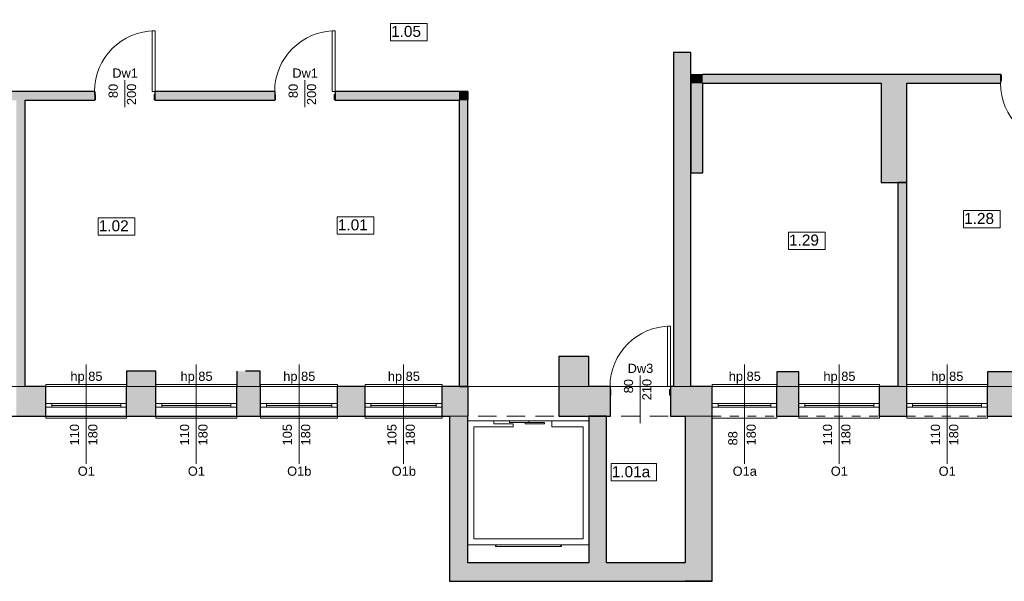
# Model space of a CAD drawing. Header units: centimetres. Extents: x -25572 to 23555, y -2435 to 15405.
# Tile 18 of 134: x 8440 to 9781, y -875 to -110. Entities that reach past the tile are written whole.
import ezdxf

# ---------------------------------------------------------------- set-up
doc = ezdxf.new("R2010")
doc.units = ezdxf.units.CM
doc.header["$MEASUREMENT"] = 0
doc.linetypes.add('Przerywana', pattern=[24, 12, -12])
doc.linetypes.add('Przerywana długa', pattern=[39, 25, -14])
for name, color, linetype, lineweight in [('Nowe_0_Nr_pióra__15', 214, 'Continuous', 15), ('Nowe_210-A Pomieszczenia_Nr_pióra__41', 7, 'Continuous', 15), ('Nowe_220-A Ściany_Nr_pióra__19', 255, 'Continuous', 0), ('Nowe_220-A Ściany_Nr_pióra__23', 7, 'Continuous', 15), ('Nowe_220-A Ściany_Nr_pióra__27', 7, 'Continuous', 25), ('Nowe_220-A Ściany_Nr_pióra__3', 7, 'Continuous', 13), ('Nowe_220-A Ściany_Nr_pióra__7', 7, 'Continuous', 13), ('Nowe_220-A Ściany_Nr_pióra__87', 7, 'Continuous', 13), ('Nowe_280-A Dachy Powłoki_Nr_pióra__27', 7, 'Continuous', 25), ('Nowe_280-A Dachy Powłoki_Nr_pióra__92', 7, 'Continuous', 13), ('Nowe_450-K Stropy_Nr_pióra__21', 7, 'Continuous', 25), ('Nowe_450-K Stropy_Nr_pióra__89', 7, 'Continuous', 13)]:
    doc.layers.add(name, color=color, linetype=linetype, lineweight=lineweight)
doc.layers.add('Nowe_220-A Ściany_Nr_pióra__45', color=7, linetype='Continuous', lineweight=15, true_color=0x40a5ff)
doc.styles.add('STYL_AUTOMATYCZNY_6', font='arial.ttf')

msp = doc.modelspace()

# ---------------------------------------------------------------- hatches: boundary and pattern name
at = {"layer": 'Nowe_220-A Ściany_Nr_pióra__19', "linetype": 'Continuous', "lineweight": 0}
for points in [[(9354.4, -610), (9354.4, -155), (9330.4, -155), (9330.4, -610)], [(9370.4, -185), (9354.4, -185), (9370.4, -197)], [(9370.4, -197), (9354.4, -185), (9354.4, -197)], [(9370.4, -197), (9776.4, -197), (9776.4, -185), (9370.4, -185)], [(9354.4, -197), (9354.4, -319), (9370.4, -319), (9370.4, -197)], [(9613.4, -197), (9613.4, -332), (9648.4, -332), (9648.4, -197)], [(8405.4, -208), (8405.4, -220), (8542, -220), (8542, -208)], [(8624, -208), (8624, -220), (8787.4, -220), (8787.4, -208)], [(9038.4, -208), (8869.4, -208), (8869.4, -220), (9038.4, -220)], [(9038.4, -220), (9050.4, -220), (9050.4, -208)], [(9038.4, -208), (9038.4, -220), (9050.4, -208)], [(8447.4, -610), (8447.4, -220), (8435.4, -220), (8435.4, -610)], [(9038.4, -220), (9038.4, -610), (9050.4, -610), (9050.4, -220)], [(9648.4, -650), (9648.4, -332), (9636.4, -332), (9636.4, -650)], [(9174.4, -568.9), (9174.4, -650), (9215.4, -650), (9215.4, -568.9)], [(8625.4, -589), (8585.4, -589), (8585.4, -610), (8625.4, -610)], [(8767.4, -589), (8735.4, -589), (8735.4, -610), (8767.4, -610)], [(9471.4, -590), (9471.4, -650), (9501.4, -650), (9501.4, -590)], [(9758.4, -590), (9758.4, -650), (9798.4, -650), (9798.4, -590)], [(8435.4, -650), (8475.4, -650), (8475.4, -610), (8435.4, -610)], [(8585.4, -650), (8625.4, -650), (8625.4, -610), (8585.4, -610)], [(8735.4, -650), (8767.9, -650), (8767.9, -610), (8735.4, -610)], [(8872.9, -650), (8910.4, -650), (8910.4, -610), (8872.9, -610)], [(9015.4, -650), (9025.4, -650), (9025.4, -610), (9015.4, -610)], [(9025.4, -650), (9050.4, -650), (9050.4, -610)], [(9025.4, -650), (9050.4, -610), (9025.4, -610)], [(9215.4, -650), (9244.3, -650), (9244.3, -610), (9215.4, -610)], [(9326.3, -610), (9326.3, -650), (9383.4, -650), (9383.4, -610)], [(9636.4, -610), (9611.4, -610), (9611.4, -650), (9636.4, -650)], [(9050.4, -850), (9050.4, -650), (9025.4, -650), (9025.4, -850)], [(9215.4, -650), (9215.4, -850), (9239.4, -850), (9239.4, -650)], [(9383.4, -850), (9383.4, -650), (9346.4, -650), (9346.4, -850)], [(9050.4, -850), (9025.4, -875), (9050.4, -875)], [(9025.4, -850), (9025.4, -875), (9050.4, -850)], [(9346.4, -850), (9050.4, -850), (9050.4, -875), (9346.4, -875)], [(9346.4, -875), (9383.4, -875), (9346.4, -850)], [(9383.4, -850), (9346.4, -850), (9383.4, -875)]]:
    msp.add_hatch(color=255, dxfattribs=at).paths.add_polyline_path(points)

# ---------------------------------------------------------------- linework, layer by layer
at = {"layer": 'Nowe_0_Nr_pióra__15', "color": 214, "linetype": 'Continuous', "lineweight": 15}
for p, q in [((9085.9, -656.6), (9050.5, -656.6)), ((9050.5, -656.6), (9050.5, -825.4)), ((9085.9, -660.6), (9085.9, -656.6)), ((9112.2, -656.6), (9085.9, -656.6)), ((9112.2, -656.6), (9164.7, -656.6)), ((9215.3, -656.6), (9164.7, -656.6)), ((9164.7, -656.6), (9164.7, -664.6)), ((9215.3, -656.6), (9215.3, -825.4)), ((9058.5, -664.6), (9112.2, -664.6)), ((9058.5, -817.4), (9058.5, -664.6)), ((9112.2, -660.6), (9085.9, -660.6)), ((9112.2, -664.6), (9112.2, -660.6)), ((9164.7, -664.6), (9207.3, -664.6)), ((9207.3, -817.4), (9207.3, -664.6)), ((9058.5, -817.4), (9207.3, -817.4)), ((9215.3, -825.4), (9050.5, -825.4)), ((9087.9, -825.5), (9087.9, -827.5)), ((9087.9, -826.5), (9088.5, -826.5)), ((9177.5, -825.5), (9088.2, -825.5)), ((9177.5, -827.5), (9088.2, -827.5)), ((9088.9, -825.5), (9088.9, -827.5)), ((9176.9, -825.5), (9176.9, -827.5)), ((9177.9, -826.5), (9177.2, -826.5)), ((9177.9, -825.5), (9177.9, -827.5))]:
    msp.add_line(p, q, dxfattribs=at)
for points in [[(9107.2, -656.6), (9133.5, -656.6), (9133.5, -658.6), (9107.2, -658.6)], [(9128.5, -658.6), (9154.7, -658.6), (9154.7, -660.6), (9128.5, -660.6)]]:
    msp.add_lwpolyline(points, close=True, dxfattribs=at)
at = {"layer": 'Nowe_210-A Pomieszczenia_Nr_pióra__41', "color": 7, "linetype": 'Continuous', "lineweight": 15}
for p, q in [((8945, -115.4), (8995, -115.4)), ((8945, -139), (8945, -115.4)), ((8995, -115.4), (8995, -139)), ((8995, -139), (8945, -139)), ((9725.8, -370), (9775.8, -370)), ((9725.8, -393.6), (9725.8, -370)), ((9775.8, -370), (9775.8, -393.6)), ((8546.7, -380.1), (8596.7, -380.1)), ((8546.7, -403.7), (8546.7, -380.1)), ((8596.7, -380.1), (8596.7, -403.7)), ((8872.4, -378.8), (8922.5, -378.8)), ((8872.4, -402.4), (8872.4, -378.8)), ((8922.5, -378.8), (8922.5, -402.4)), ((8922.5, -402.4), (8872.4, -402.4)), ((9487.2, -399.5), (9537.2, -399.5)), ((9487.2, -423.1), (9487.2, -399.5)), ((9537.2, -399.5), (9537.2, -423.1)), ((9775.8, -393.6), (9725.8, -393.6)), ((8596.7, -403.7), (8546.7, -403.7)), ((9537.2, -423.1), (9487.2, -423.1)), ((9245.8, -714.8), (9307.3, -714.8)), ((9245.8, -738.4), (9245.8, -714.8)), ((9307.3, -714.8), (9307.3, -738.4)), ((9307.3, -738.4), (9245.8, -738.4))]:
    msp.add_line(p, q, dxfattribs=at)
at = {"layer": 'Nowe_220-A Ściany_Nr_pióra__23', "color": 7, "linetype": 'Continuous', "lineweight": 15}
for p, q in [((9776.4, -197), (9776.4, -185.5)), ((9776.4, -185.5), (9777.4, -185.5)), ((9777.4, -185.5), (9777.4, -193)), ((9777.4, -193), (9776.2, -193)), ((9776.2, -193), (9776.2, -197)), ((9776.2, -197), (9776.4, -197)), ((8541.8, -212), (8541.8, -208)), ((8541.8, -208), (8542, -208)), ((8543, -212), (8541.8, -212)), ((8542, -208), (8542, -219.5)), ((8543, -219.5), (8543, -212)), ((8624.2, -212), (8623, -212)), ((8623, -212), (8623, -219.5)), ((8624, -219.5), (8624, -208)), ((8624, -208), (8624.2, -208)), ((8624.2, -208), (8624.2, -212)), ((8787.2, -212), (8787.2, -208)), ((8787.2, -208), (8787.4, -208)), ((8788.4, -212), (8787.2, -212)), ((8787.4, -208), (8787.4, -219.5)), ((8788.4, -219.5), (8788.4, -212)), ((8869.6, -212), (8868.4, -212)), ((8868.4, -212), (8868.4, -219.5)), ((8869.4, -219.5), (8869.4, -208)), ((8869.4, -208), (8869.6, -208)), ((8869.6, -208), (8869.6, -212)), ((8542, -219.5), (8543, -219.5)), ((8623, -219.5), (8624, -219.5)), ((8787.4, -219.5), (8788.4, -219.5)), ((8868.4, -219.5), (8869.4, -219.5)), ((9244.1, -614), (9244.1, -610)), ((9244.1, -610), (9244.3, -610)), ((9245.3, -614), (9244.1, -614)), ((9244.3, -610), (9244.3, -621.5)), ((9245.3, -621.5), (9245.3, -614)), ((9326.5, -614), (9325.3, -614)), ((9325.3, -614), (9325.3, -621.5)), ((9326.3, -621.5), (9326.3, -610)), ((9326.3, -610), (9326.5, -610)), ((9326.5, -610), (9326.5, -614)), ((9244.3, -621.5), (9245.3, -621.5)), ((9325.3, -621.5), (9326.3, -621.5)), ((8475.4, -633), (8483.4, -633)), ((8483.4, -638), (8475.4, -638)), ((8483.4, -633), (8483.4, -638)), ((8577.4, -638), (8577.4, -633)), ((8577.4, -633), (8585.4, -633)), ((8585.4, -638), (8577.4, -638)), ((8625.4, -633), (8633.4, -633)), ((8633.4, -638), (8625.4, -638)), ((8633.4, -633), (8633.4, -638)), ((8727.4, -638), (8727.4, -633)), ((8727.4, -633), (8735.4, -633)), ((8735.4, -638), (8727.4, -638)), ((8767.9, -633), (8775.9, -633)), ((8775.9, -638), (8767.9, -638)), ((8775.9, -633), (8775.9, -638)), ((8864.9, -638), (8864.9, -633)), ((8864.9, -633), (8872.9, -633)), ((8872.9, -638), (8864.9, -638)), ((8910.4, -633), (8918.4, -633)), ((8918.4, -638), (8910.4, -638)), ((8918.4, -633), (8918.4, -638)), ((9007.4, -638), (9007.4, -633)), ((9007.4, -633), (9015.4, -633)), ((9015.4, -638), (9007.4, -638)), ((9383.4, -633), (9391.4, -633)), ((9391.4, -638), (9383.4, -638)), ((9391.4, -633), (9391.4, -638)), ((9463.4, -638), (9463.4, -633)), ((9463.4, -633), (9471.4, -633)), ((9471.4, -638), (9463.4, -638)), ((9501.4, -633), (9509.4, -633)), ((9509.4, -638), (9501.4, -638)), ((9509.4, -633), (9509.4, -638)), ((9603.4, -638), (9603.4, -633)), ((9603.4, -633), (9611.4, -633)), ((9611.4, -638), (9603.4, -638)), ((9648.4, -633), (9656.4, -633)), ((9656.4, -638), (9648.4, -638)), ((9656.4, -633), (9656.4, -638)), ((9750.4, -638), (9750.4, -633)), ((9750.4, -633), (9758.4, -633)), ((9758.4, -638), (9750.4, -638))]:
    msp.add_line(p, q, dxfattribs=at)
at = {"layer": 'Nowe_220-A Ściany_Nr_pióra__27', "color": 7, "linetype": 'Continuous', "lineweight": 25}
for p, q in [((9776.4, -185.5), (9776.4, -185)), ((9776.4, -185.5), (9776.4, -185)), ((9776.4, -197), (9776.4, -185.5)), ((9776.4, -197), (9776.4, -185.5)), ((9776.4, -197), (9776.4, -185.5)), ((8542, -208), (8542, -219.5)), ((8542, -208), (8542, -219.5)), ((8542, -208), (8542, -219.5)), ((8624, -208), (8624, -219.5)), ((8624, -208), (8624, -219.5)), ((8624, -208), (8624, -219.5)), ((8787.4, -208), (8787.4, -219.5)), ((8787.4, -208), (8787.4, -219.5)), ((8787.4, -208), (8787.4, -219.5)), ((8869.4, -208), (8869.4, -219.5)), ((8869.4, -208), (8869.4, -219.5)), ((8869.4, -208), (8869.4, -219.5)), ((8542, -219.5), (8542, -220)), ((8542, -219.5), (8542, -220)), ((8624, -219.5), (8624, -220)), ((8624, -219.5), (8624, -220)), ((8787.4, -219.5), (8787.4, -220)), ((8787.4, -219.5), (8787.4, -220)), ((8869.4, -219.5), (8869.4, -220)), ((8869.4, -219.5), (8869.4, -220)), ((8475.4, -633), (8475.4, -610)), ((8475.4, -633), (8475.4, -610)), ((8585.4, -633), (8585.4, -610)), ((8585.4, -633), (8585.4, -610)), ((8625.4, -633), (8625.4, -610)), ((8625.4, -633), (8625.4, -610)), ((8735.4, -633), (8735.4, -610)), ((8735.4, -633), (8735.4, -610)), ((8767.9, -633), (8767.9, -610)), ((8767.9, -633), (8767.9, -610)), ((8872.9, -633), (8872.9, -610)), ((8872.9, -633), (8872.9, -610)), ((8910.4, -633), (8910.4, -610)), ((8910.4, -633), (8910.4, -610)), ((9015.4, -633), (9015.4, -610)), ((9015.4, -633), (9015.4, -610)), ((9244.3, -610), (9244.3, -621.5)), ((9244.3, -610), (9244.3, -621.5)), ((9244.3, -610), (9244.3, -621.5)), ((9326.3, -610), (9326.3, -621.5)), ((9326.3, -610), (9326.3, -621.5)), ((9326.3, -610), (9326.3, -621.5)), ((9383.4, -633), (9383.4, -610)), ((9383.4, -633), (9383.4, -610)), ((9471.4, -633), (9471.4, -610)), ((9471.4, -633), (9471.4, -610)), ((9501.4, -633), (9501.4, -610)), ((9501.4, -633), (9501.4, -610)), ((9611.4, -633), (9611.4, -610)), ((9611.4, -633), (9611.4, -610)), ((9648.4, -633), (9648.4, -610)), ((9648.4, -633), (9648.4, -610)), ((9758.4, -633), (9758.4, -610)), ((9758.4, -633), (9758.4, -610)), ((9244.3, -621.5), (9244.3, -650)), ((9244.3, -621.5), (9244.3, -650)), ((9326.3, -621.5), (9326.3, -650)), ((9326.3, -621.5), (9326.3, -650)), ((8475.4, -638), (8475.4, -633)), ((8475.4, -638), (8475.4, -633)), ((8475.4, -638), (8475.4, -633)), ((8475.4, -650), (8475.4, -638)), ((8475.4, -650), (8475.4, -638)), ((8585.4, -638), (8585.4, -633)), ((8585.4, -638), (8585.4, -633)), ((8585.4, -638), (8585.4, -633)), ((8585.4, -650), (8585.4, -638)), ((8585.4, -650), (8585.4, -638)), ((8625.4, -638), (8625.4, -633)), ((8625.4, -638), (8625.4, -633)), ((8625.4, -638), (8625.4, -633)), ((8625.4, -650), (8625.4, -638)), ((8625.4, -650), (8625.4, -638)), ((8735.4, -638), (8735.4, -633)), ((8735.4, -638), (8735.4, -633)), ((8735.4, -638), (8735.4, -633)), ((8735.4, -650), (8735.4, -638)), ((8735.4, -650), (8735.4, -638)), ((8767.9, -638), (8767.9, -633)), ((8767.9, -638), (8767.9, -633)), ((8767.9, -638), (8767.9, -633)), ((8767.9, -650), (8767.9, -638)), ((8767.9, -650), (8767.9, -638)), ((8872.9, -638), (8872.9, -633)), ((8872.9, -638), (8872.9, -633)), ((8872.9, -638), (8872.9, -633)), ((8872.9, -650), (8872.9, -638)), ((8872.9, -650), (8872.9, -638)), ((8910.4, -638), (8910.4, -633)), ((8910.4, -638), (8910.4, -633)), ((8910.4, -638), (8910.4, -633)), ((8910.4, -650), (8910.4, -638)), ((8910.4, -650), (8910.4, -638)), ((9015.4, -638), (9015.4, -633)), ((9015.4, -638), (9015.4, -633)), ((9015.4, -638), (9015.4, -633)), ((9015.4, -650), (9015.4, -638)), ((9015.4, -650), (9015.4, -638)), ((9383.4, -638), (9383.4, -633)), ((9383.4, -638), (9383.4, -633)), ((9383.4, -638), (9383.4, -633)), ((9383.4, -650), (9383.4, -638)), ((9383.4, -650), (9383.4, -638)), ((9471.4, -638), (9471.4, -633)), ((9471.4, -638), (9471.4, -633)), ((9471.4, -638), (9471.4, -633)), ((9471.4, -650), (9471.4, -638)), ((9471.4, -650), (9471.4, -638)), ((9501.4, -638), (9501.4, -633)), ((9501.4, -638), (9501.4, -633)), ((9501.4, -638), (9501.4, -633)), ((9501.4, -650), (9501.4, -638)), ((9501.4, -650), (9501.4, -638)), ((9611.4, -638), (9611.4, -633)), ((9611.4, -638), (9611.4, -633)), ((9611.4, -638), (9611.4, -633)), ((9611.4, -650), (9611.4, -638)), ((9611.4, -650), (9611.4, -638)), ((9648.4, -638), (9648.4, -633)), ((9648.4, -638), (9648.4, -633)), ((9648.4, -638), (9648.4, -633)), ((9648.4, -650), (9648.4, -638)), ((9648.4, -650), (9648.4, -638)), ((9758.4, -638), (9758.4, -633)), ((9758.4, -638), (9758.4, -633)), ((9758.4, -638), (9758.4, -633)), ((9758.4, -650), (9758.4, -638)), ((9758.4, -650), (9758.4, -638))]:
    msp.add_line(p, q, dxfattribs=at)
for points in [[(9354.4, -155), (9330.4, -155)], [(9330.4, -155), (9330.4, -610)], [(9354.4, -610), (9354.4, -155)], [(9354.4, -185), (9370.4, -185)], [(9354.4, -185), (9354.4, -319)], [(9776.4, -185), (9370.4, -185)], [(9370.4, -319), (9370.4, -197)], [(9370.4, -197), (9613.4, -197)], [(9613.4, -197), (9613.4, -332)], [(9648.4, -197), (9776.4, -197)], [(9648.4, -332), (9648.4, -197)], [(8542, -208), (8405.4, -208)], [(8787.4, -208), (8624, -208)], [(9050.4, -208), (8869.4, -208)], [(9050.4, -208), (9050.4, -220)], [(8447.4, -220), (8542, -220)], [(8447.4, -610), (8447.4, -220)], [(8624, -220), (8747.4, -220)], [(8747.4, -220), (8787.4, -220)], [(8869.4, -220), (9038.4, -220)], [(9038.4, -220), (9038.4, -610)], [(9050.4, -610), (9050.4, -220)], [(9354.4, -319), (9370.4, -319)], [(9613.4, -332), (9648.4, -332)], [(9648.4, -332), (9636.4, -332)], [(9636.4, -332), (9636.4, -610)], [(9648.4, -610), (9648.4, -332)], [(9174.4, -568.9), (9174.4, -650)], [(9215.4, -568.9), (9174.4, -568.9)], [(9215.4, -610), (9215.4, -568.9)], [(8625.4, -589), (8585.4, -589)], [(8585.4, -589), (8585.4, -610)], [(8625.4, -610), (8625.4, -589)], [(8735.4, -589), (8735.4, -610)], [(8767.4, -589), (8747.4, -589)], [(8767.4, -610), (8767.4, -589)], [(9471.4, -590), (9471.4, -610)], [(9501.4, -590), (9471.4, -590)], [(9501.4, -610), (9501.4, -590)], [(9758.4, -590), (9758.4, -610)], [(9798.4, -590), (9758.4, -590)], [(8475.4, -610), (8447.4, -610)], [(8767.9, -610), (8767.4, -610)], [(8910.4, -610), (8872.9, -610)], [(9050.4, -610), (9015.4, -610)], [(9038.4, -610), (9050.4, -610)], [(9050.4, -610), (9050.4, -650)], [(9244.3, -610), (9215.4, -610)], [(9330.4, -610), (9326.3, -610)], [(9383.4, -610), (9354.4, -610)], [(9636.4, -610), (9611.4, -610)], [(8435.4, -650), (8475.4, -650)], [(8767.4, -650), (8767.9, -650)], [(8872.9, -650), (8910.4, -650)], [(9015.4, -650), (9025.4, -650)], [(9025.4, -650), (9025.4, -875)], [(9050.4, -850), (9050.4, -650)], [(9174.4, -650), (9215.4, -650)], [(9215.4, -650), (9215.4, -850)], [(9239.4, -650), (9215.4, -650)], [(9215.4, -650), (9244.3, -650)], [(9239.4, -850), (9239.4, -650)], [(9326.3, -650), (9346.4, -650)], [(9346.4, -650), (9346.4, -850)], [(9383.4, -875), (9383.4, -650)], [(9471.4, -650), (9501.4, -650)], [(9611.4, -650), (9636.4, -650)], [(9636.4, -650), (9648.4, -650)], [(9758.4, -650), (9798.4, -650)], [(9215.4, -850), (9050.4, -850)], [(9346.4, -850), (9239.4, -850)], [(9025.4, -875), (9050.4, -875)], [(9050.4, -875), (9346.4, -875)], [(9383.4, -875), (9346.4, -875)]]:
    msp.add_lwpolyline(points, dxfattribs=at)
at = {"layer": 'Nowe_220-A Ściany_Nr_pióra__3', "color": 7, "linetype": 'Continuous', "lineweight": 13}
for p, q in [((8620.2, -208), (8620.2, -125.6)), ((8620.2, -125.6), (8624.2, -125.6)), ((8624.2, -125.6), (8624.2, -208)), ((8865.6, -208), (8865.6, -125.6)), ((8865.6, -125.6), (8869.6, -125.6)), ((8869.6, -125.6), (8869.6, -208)), ((8624.2, -208), (8620.2, -208)), ((8869.6, -208), (8865.6, -208)), ((9322.5, -610), (9322.5, -527.6)), ((9322.5, -527.6), (9326.5, -527.6)), ((9326.5, -527.6), (9326.5, -610)), ((8475.4, -610), (8475.4, -607)), ((8475.4, -607), (8585.4, -607)), ((8585.4, -607), (8585.4, -610)), ((8625.4, -610), (8625.4, -607)), ((8625.4, -607), (8735.4, -607)), ((8735.4, -607), (8735.4, -610)), ((8767.9, -610), (8767.9, -607)), ((8767.9, -607), (8872.9, -607)), ((8872.9, -607), (8872.9, -610)), ((8910.4, -610), (8910.4, -607)), ((8910.4, -607), (9015.4, -607)), ((9015.4, -607), (9015.4, -610)), ((9326.5, -610), (9322.5, -610)), ((9383.4, -610), (9383.4, -607)), ((9383.4, -607), (9471.4, -607)), ((9471.4, -607), (9471.4, -610)), ((9501.4, -610), (9501.4, -607)), ((9501.4, -607), (9611.4, -607)), ((9611.4, -607), (9611.4, -610)), ((9648.4, -610), (9648.4, -607)), ((9648.4, -607), (9758.4, -607)), ((9758.4, -607), (9758.4, -610)), ((8483.4, -633), (8577.4, -633)), ((8483.4, -635.5), (8577.4, -635.5)), ((8577.4, -638), (8483.4, -638)), ((8633.4, -633), (8727.4, -633)), ((8633.4, -635.5), (8727.4, -635.5)), ((8727.4, -638), (8633.4, -638)), ((8775.9, -633), (8864.9, -633)), ((8775.9, -635.5), (8864.9, -635.5)), ((8864.9, -638), (8775.9, -638)), ((8918.4, -633), (9007.4, -633)), ((8918.4, -635.5), (9007.4, -635.5)), ((9007.4, -638), (8918.4, -638)), ((9391.4, -633), (9463.4, -633)), ((9391.4, -635.5), (9463.4, -635.5)), ((9463.4, -638), (9391.4, -638)), ((9509.4, -633), (9603.4, -633)), ((9509.4, -635.5), (9603.4, -635.5)), ((9603.4, -638), (9509.4, -638)), ((9656.4, -633), (9750.4, -633)), ((9656.4, -635.5), (9750.4, -635.5)), ((9750.4, -638), (9656.4, -638)), ((8475.4, -650), (8475.4, -653)), ((8475.4, -653), (8585.4, -653)), ((8585.4, -653), (8585.4, -650)), ((8625.4, -650), (8625.4, -653)), ((8625.4, -653), (8735.4, -653)), ((8735.4, -653), (8735.4, -650)), ((8767.9, -650), (8767.9, -653)), ((8767.9, -653), (8872.9, -653)), ((8872.9, -653), (8872.9, -650)), ((8910.4, -650), (8910.4, -653)), ((8910.4, -653), (9015.4, -653)), ((9015.4, -653), (9015.4, -650)), ((9383.4, -650), (9383.4, -653)), ((9383.4, -653), (9471.4, -653)), ((9471.4, -653), (9471.4, -650)), ((9501.4, -650), (9501.4, -653)), ((9501.4, -653), (9611.4, -653)), ((9611.4, -653), (9611.4, -650)), ((9648.4, -650), (9648.4, -653)), ((9648.4, -653), (9758.4, -653)), ((9758.4, -653), (9758.4, -650))]:
    msp.add_line(p, q, dxfattribs=at)
at = {"layer": 'Nowe_220-A Ściany_Nr_pióra__3', "color": 7, "linetype": 'Przerywana', "lineweight": 13}
for p, q in [((8475.4, -610), (8585.4, -610)), ((8625.4, -610), (8735.4, -610)), ((8767.9, -610), (8872.9, -610)), ((8910.4, -610), (9015.4, -610)), ((9383.4, -610), (9471.4, -610)), ((9501.4, -610), (9611.4, -610)), ((9648.4, -610), (9758.4, -610)), ((8475.4, -650), (8585.4, -650)), ((8625.4, -650), (8735.4, -650)), ((8767.9, -650), (8872.9, -650)), ((8910.4, -650), (9015.4, -650)), ((9383.4, -650), (9471.4, -650)), ((9501.4, -650), (9611.4, -650)), ((9648.4, -650), (9758.4, -650))]:
    msp.add_line(p, q, dxfattribs=at)
at = {"layer": 'Nowe_220-A Ściany_Nr_pióra__3', "color": 7, "linetype": 'Continuous', "lineweight": 13}
for centre, start, end in [((8624.2, -208), 90, 180), ((8869.6, -208), 90, 180), ((9858.6, -197), 180, 270), ((9326.5, -610), 90, 180)]:
    msp.add_arc(centre, 82.4, start, end, dxfattribs=at)
at = {"layer": 'Nowe_220-A Ściany_Nr_pióra__45', "color": 161, "linetype": 'Continuous', "lineweight": 15, "true_color": 0x40a5ff}
for p, q in [((8583, -192.8), (8583, -229.5)), ((8828.4, -192.8), (8828.4, -229.5)), ((8530.4, -715.2), (8530.4, -580)), ((8680.4, -715.2), (8680.4, -580)), ((8820.4, -715.2), (8820.4, -580)), ((8962.9, -715.2), (8962.9, -580)), ((9427.4, -715.2), (9427.4, -580)), ((9556.4, -715.2), (9556.4, -580)), ((9703.4, -715.2), (9703.4, -580)), ((9285.3, -594.8), (9285.3, -659.5))]:
    msp.add_line(p, q, dxfattribs=at)
at = {"layer": 'Nowe_220-A Ściany_Nr_pióra__87', "color": 7, "linetype": 'Continuous', "lineweight": 13}
msp.add_lwpolyline([(9383.4, -650), (9346.4, -650)], dxfattribs=at)
at = {"layer": 'Nowe_280-A Dachy Powłoki_Nr_pióra__27', "color": 7, "linetype": 'Continuous', "lineweight": 25, "flags": 128}
for points in [[(8127.4, -650), (9025.4, -650)], [(9025.4, -650), (9025.4, -875)], [(9025.4, -875), (9383.4, -875)]]:
    msp.add_lwpolyline(points, dxfattribs=at)
at = {"layer": 'Nowe_280-A Dachy Powłoki_Nr_pióra__92', "color": 7, "linetype": 'Przerywana długa', "lineweight": 13, "flags": 128}
for points in [[(9025.4, -875), (9025.4, -650)], [(9025.4, -650), (9383.4, -650)], [(9383.4, -650), (9383.4, -875)], [(9383.4, -875), (9025.4, -875)]]:
    msp.add_lwpolyline(points, dxfattribs=at)
at = {"layer": 'Nowe_450-K Stropy_Nr_pióra__21', "color": 7, "linetype": 'Continuous', "lineweight": 25, "flags": 128}
msp.add_lwpolyline([(8767.4, -589), (8747.4, -589)], dxfattribs=at)
at = {"layer": 'Nowe_450-K Stropy_Nr_pióra__89', "color": 7, "linetype": 'Continuous', "lineweight": 13}
for points in [[(6369.4, -610), (10868.8, -610), (10868.8, -11), (10901.4, -11), (10901.4, 566), (6369.4, 566)], [(6369.4, -610), (10868.8, -610), (10868.8, -11), (10901.4, -11), (10901.4, 566), (6369.4, 566)], [(6369.4, 566), (6369.4, -610), (10868.8, -610), (10868.8, -11), (10901.4, -11), (10901.4, 566)]]:
    msp.add_lwpolyline(points, close=True, dxfattribs=at)

# ---------------------------------------------------------------- texts
at = {"layer": 'Nowe_210-A Pomieszczenia_Nr_pióra__41', "color": 7, "linetype": 'Continuous', "lineweight": 15, "char_height": 15, "attachment_point": 2, "style": 'STYL_AUTOMATYCZNY_6'}
for s, insert in [('\\A1;{\\pqc;\\pt0,25;\\fArial|b0|i0|c238|p0;\\W1.000000;1.05\\fArial|b0|i0|c238|p0;\\W1.000000;\\A1{\\H.66x;\\S^  ;}\\fArial|b0|i0|c238|p0;\\W1.000000;\\fArial|b0|i0|c238|p0;\\W1.000000;\\A1{\\H.66x;\\S^  ;}}', (8970, -118.8)), ('\\A1;{\\pqc;\\pt0,25;\\fArial|b0|i0|c238|p0;\\W1.000000;1.28\\fArial|b0|i0|c238|p0;\\W1.000000;\\A1{\\H.66x;\\S^  ;}\\fArial|b0|i0|c238|p0;\\W1.000000;\\fArial|b0|i0|c238|p0;\\W1.000000;\\A1{\\H.66x;\\S^  ;}}', (9750.8, -373.5)), ('\\A1;{\\pqc;\\pt0,25;\\fArial|b0|i0|c238|p0;\\W1.000000;1.02\\fArial|b0|i0|c238|p0;\\W1.000000;\\A1{\\H.66x;\\S^  ;}\\fArial|b0|i0|c238|p0;\\W1.000000;\\fArial|b0|i0|c238|p0;\\W1.000000;\\A1{\\H.66x;\\S^  ;}}', (8571.7, -383.5)), ('\\A1;{\\pqc;\\pt0,25;\\fArial|b0|i0|c238|p0;\\W1.000000;1.01\\fArial|b0|i0|c238|p0;\\W1.000000;\\A1{\\H.66x;\\S^  ;}\\fArial|b0|i0|c238|p0;\\W1.000000;\\fArial|b0|i0|c238|p0;\\W1.000000;\\A1{\\H.66x;\\S^  ;}}', (8897.5, -382.2)), ('\\A1;{\\pqc;\\pt0,25;\\fArial|b0|i0|c238|p0;\\W1.000000;1.29\\fArial|b0|i0|c238|p0;\\W1.000000;\\A1{\\H.66x;\\S^  ;}\\fArial|b0|i0|c238|p0;\\W1.000000;\\fArial|b0|i0|c238|p0;\\W1.000000;\\A1{\\H.66x;\\S^  ;}}', (9512.2, -402.9)), ('\\A1;{\\pqc;\\pt0,25;\\fArial|b0|i0|c238|p0;\\W1.000000;1.01a\\fArial|b0|i0|c238|p0;\\W1.000000;\\A1{\\H.66x;\\S^  ;}\\fArial|b0|i0|c238|p0;\\W1.000000;\\fArial|b0|i0|c238|p0;\\W1.000000;\\A1{\\H.66x;\\S^  ;}}', (9276.5, -718.3))]:
    msp.add_mtext(s, dxfattribs=dict(at, insert=insert))
at = {"layer": 'Nowe_220-A Ściany_Nr_pióra__7', "color": 7, "linetype": 'Continuous', "lineweight": 13, "char_height": 12.5, "attachment_point": 7, "rotation": 90, "style": 'STYL_AUTOMATYCZNY_6'}
for s, insert in [('\\A1;{\\pql;\\pt0;\\fArial|b0|i0|c238|p0;\\W1.000000;80\\fArial|b0|i0|c238|p0;\\W1.000000;\\A1{\\H.66x;\\S^  ;}\\fArial|b0|i0|c238|p0;\\W1.000000;\\fArial|b0|i0|c238|p0;\\W1.000000;}', (9811.3, -207)), ('\\A1;{\\pql;\\pt0;\\fArial|b0|i0|c238|p0;\\W1.000000;80\\fArial|b0|i0|c238|p0;\\W1.000000;\\A1{\\H.66x;\\S^  ;}\\fArial|b0|i0|c238|p0;\\W1.000000;\\fArial|b0|i0|c238|p0;\\W1.000000;}', (8577, -217.1)), ('\\A1;{\\pql;\\pt0;\\fArial|b0|i0|c238|p0;\\W1.000000;200\\fArial|b0|i0|c238|p0;\\W1.000000;\\A1{\\H.66x;\\S^  ;}\\fArial|b0|i0|c238|p0;\\W1.000000;\\fArial|b0|i0|c238|p0;\\W1.000000;}', (8602, -226.6)), ('\\A1;{\\pql;\\pt0;\\fArial|b0|i0|c238|p0;\\W1.000000;80\\fArial|b0|i0|c238|p0;\\W1.000000;\\A1{\\H.66x;\\S^  ;}\\fArial|b0|i0|c238|p0;\\W1.000000;\\fArial|b0|i0|c238|p0;\\W1.000000;}', (8822.3, -217.1)), ('\\A1;{\\pql;\\pt0;\\fArial|b0|i0|c238|p0;\\W1.000000;200\\fArial|b0|i0|c238|p0;\\W1.000000;\\A1{\\H.66x;\\S^  ;}\\fArial|b0|i0|c238|p0;\\W1.000000;\\fArial|b0|i0|c238|p0;\\W1.000000;}', (8847.3, -226.6)), ('\\A1;{\\pql;\\pt0;\\fArial|b0|i0|c238|p0;\\W1.000000;80\\fArial|b0|i0|c238|p0;\\W1.000000;\\A1{\\H.66x;\\S^  ;}\\fArial|b0|i0|c238|p0;\\W1.000000;\\fArial|b0|i0|c238|p0;\\W1.000000;}', (9279.2, -619.1)), ('\\A1;{\\pql;\\pt0;\\fArial|b0|i0|c238|p0;\\W1.000000;210\\fArial|b0|i0|c238|p0;\\W1.000000;\\A1{\\H.66x;\\S^  ;}\\fArial|b0|i0|c238|p0;\\W1.000000;\\fArial|b0|i0|c238|p0;\\W1.000000;}', (9304.2, -628.6)), ('\\A1;{\\pql;\\pt0;\\fArial|b0|i0|c238|p0;\\W1.000000;110\\fArial|b0|i0|c238|p0;\\W1.000000;\\A1{\\H.66x;\\S^  ;}\\fArial|b0|i0|c238|p0;\\W1.000000;\\fArial|b0|i0|c238|p0;\\W1.000000;}', (8524.3, -690)), ('\\A1;{\\pql;\\pt0;\\fArial|b0|i0|c238|p0;\\W1.000000;180\\fArial|b0|i0|c238|p0;\\W1.000000;\\A1{\\H.66x;\\S^  ;}\\fArial|b0|i0|c238|p0;\\W1.000000;\\fArial|b0|i0|c238|p0;\\W1.000000;}', (8549.3, -690)), ('\\A1;{\\pql;\\pt0;\\fArial|b0|i0|c238|p0;\\W1.000000;110\\fArial|b0|i0|c238|p0;\\W1.000000;\\A1{\\H.66x;\\S^  ;}\\fArial|b0|i0|c238|p0;\\W1.000000;\\fArial|b0|i0|c238|p0;\\W1.000000;}', (8674.3, -690)), ('\\A1;{\\pql;\\pt0;\\fArial|b0|i0|c238|p0;\\W1.000000;180\\fArial|b0|i0|c238|p0;\\W1.000000;\\A1{\\H.66x;\\S^  ;}\\fArial|b0|i0|c238|p0;\\W1.000000;\\fArial|b0|i0|c238|p0;\\W1.000000;}', (8699.3, -690)), ('\\A1;{\\pql;\\pt0;\\fArial|b0|i0|c238|p0;\\W1.000000;105\\fArial|b0|i0|c238|p0;\\W1.000000;\\A1{\\H.66x;\\S^  ;}\\fArial|b0|i0|c238|p0;\\W1.000000;\\fArial|b0|i0|c238|p0;\\W1.000000;}', (8814.3, -690)), ('\\A1;{\\pql;\\pt0;\\fArial|b0|i0|c238|p0;\\W1.000000;180\\fArial|b0|i0|c238|p0;\\W1.000000;\\A1{\\H.66x;\\S^  ;}\\fArial|b0|i0|c238|p0;\\W1.000000;\\fArial|b0|i0|c238|p0;\\W1.000000;}', (8839.3, -690)), ('\\A1;{\\pql;\\pt0;\\fArial|b0|i0|c238|p0;\\W1.000000;105\\fArial|b0|i0|c238|p0;\\W1.000000;\\A1{\\H.66x;\\S^  ;}\\fArial|b0|i0|c238|p0;\\W1.000000;\\fArial|b0|i0|c238|p0;\\W1.000000;}', (8956.8, -690)), ('\\A1;{\\pql;\\pt0;\\fArial|b0|i0|c238|p0;\\W1.000000;180\\fArial|b0|i0|c238|p0;\\W1.000000;\\A1{\\H.66x;\\S^  ;}\\fArial|b0|i0|c238|p0;\\W1.000000;\\fArial|b0|i0|c238|p0;\\W1.000000;}', (8981.8, -690)), ('\\A1;{\\pql;\\pt0;\\fArial|b0|i0|c238|p0;\\W1.000000;180\\fArial|b0|i0|c238|p0;\\W1.000000;\\A1{\\H.66x;\\S^  ;}\\fArial|b0|i0|c238|p0;\\W1.000000;\\fArial|b0|i0|c238|p0;\\W1.000000;}', (9446.3, -690)), ('\\A1;{\\pql;\\pt0;\\fArial|b0|i0|c238|p0;\\W1.000000;110\\fArial|b0|i0|c238|p0;\\W1.000000;\\A1{\\H.66x;\\S^  ;}\\fArial|b0|i0|c238|p0;\\W1.000000;\\fArial|b0|i0|c238|p0;\\W1.000000;}', (9550.3, -690)), ('\\A1;{\\pql;\\pt0;\\fArial|b0|i0|c238|p0;\\W1.000000;180\\fArial|b0|i0|c238|p0;\\W1.000000;\\A1{\\H.66x;\\S^  ;}\\fArial|b0|i0|c238|p0;\\W1.000000;\\fArial|b0|i0|c238|p0;\\W1.000000;}', (9575.3, -690)), ('\\A1;{\\pql;\\pt0;\\fArial|b0|i0|c238|p0;\\W1.000000;110\\fArial|b0|i0|c238|p0;\\W1.000000;\\A1{\\H.66x;\\S^  ;}\\fArial|b0|i0|c238|p0;\\W1.000000;\\fArial|b0|i0|c238|p0;\\W1.000000;}', (9697.3, -690)), ('\\A1;{\\pql;\\pt0;\\fArial|b0|i0|c238|p0;\\W1.000000;180\\fArial|b0|i0|c238|p0;\\W1.000000;\\A1{\\H.66x;\\S^  ;}\\fArial|b0|i0|c238|p0;\\W1.000000;\\fArial|b0|i0|c238|p0;\\W1.000000;}', (9722.3, -690)), ('\\A1;{\\pql;\\pt0;\\fArial|b0|i0|c238|p0;\\W1.000000;88\\fArial|b0|i0|c238|p0;\\W1.000000;\\A1{\\H.66x;\\S^  ;}\\fArial|b0|i0|c238|p0;\\W1.000000;\\fArial|b0|i0|c238|p0;\\W1.000000;}', (9421.3, -690))]:
    msp.add_mtext(s, dxfattribs=dict(at, insert=insert))
at = {"layer": 'Nowe_220-A Ściany_Nr_pióra__7', "color": 7, "linetype": 'Continuous', "lineweight": 13, "char_height": 12.5, "attachment_point": 7, "style": 'STYL_AUTOMATYCZNY_6'}
for s, insert in [('\\A1;{\\pql;\\pt0;\\fArial|b0|i0|c238|p0;\\W1.000000;Dw1\\fArial|b0|i0|c238|p0;\\W1.000000;\\fArial|b0|i0|c238|p0;\\W1.000000;\\fArial|b0|i0|c238|p0;\\W1.000000;}', (8565.9, -189.3)), ('\\A1;{\\pql;\\pt0;\\fArial|b0|i0|c238|p0;\\W1.000000;Dw1\\fArial|b0|i0|c238|p0;\\W1.000000;\\fArial|b0|i0|c238|p0;\\W1.000000;\\fArial|b0|i0|c238|p0;\\W1.000000;}', (8811.2, -189.3)), ('\\A1;{\\pql;\\pt0;\\fArial|b0|i0|c238|p0;\\W1.000000;hp 85\\fArial|b0|i0|c238|p0;\\W1.000000;\\A1{\\H.66x;\\S^  ;}\\fArial|b0|i0|c238|p0;\\W1.000000;\\fArial|b0|i0|c238|p0;\\W1.000000;}', (8508.9, -605.9)), ('\\A1;{\\pql;\\pt0;\\fArial|b0|i0|c238|p0;\\W1.000000;hp 85\\fArial|b0|i0|c238|p0;\\W1.000000;\\A1{\\H.66x;\\S^  ;}\\fArial|b0|i0|c238|p0;\\W1.000000;\\fArial|b0|i0|c238|p0;\\W1.000000;}', (8658.9, -605.9)), ('\\A1;{\\pql;\\pt0;\\fArial|b0|i0|c238|p0;\\W1.000000;hp 85\\fArial|b0|i0|c238|p0;\\W1.000000;\\A1{\\H.66x;\\S^  ;}\\fArial|b0|i0|c238|p0;\\W1.000000;\\fArial|b0|i0|c238|p0;\\W1.000000;}', (8798.9, -605.9)), ('\\A1;{\\pql;\\pt0;\\fArial|b0|i0|c238|p0;\\W1.000000;hp 85\\fArial|b0|i0|c238|p0;\\W1.000000;\\A1{\\H.66x;\\S^  ;}\\fArial|b0|i0|c238|p0;\\W1.000000;\\fArial|b0|i0|c238|p0;\\W1.000000;}', (8941.4, -605.9)), ('\\A1;{\\pql;\\pt0;\\fArial|b0|i0|c238|p0;\\W1.000000;hp 85\\fArial|b0|i0|c238|p0;\\W1.000000;\\A1{\\H.66x;\\S^  ;}\\fArial|b0|i0|c238|p0;\\W1.000000;\\fArial|b0|i0|c238|p0;\\W1.000000;}', (9405.9, -605.9)), ('\\A1;{\\pql;\\pt0;\\fArial|b0|i0|c238|p0;\\W1.000000;hp 85\\fArial|b0|i0|c238|p0;\\W1.000000;\\A1{\\H.66x;\\S^  ;}\\fArial|b0|i0|c238|p0;\\W1.000000;\\fArial|b0|i0|c238|p0;\\W1.000000;}', (9534.9, -605.9)), ('\\A1;{\\pql;\\pt0;\\fArial|b0|i0|c238|p0;\\W1.000000;hp 85\\fArial|b0|i0|c238|p0;\\W1.000000;\\A1{\\H.66x;\\S^  ;}\\fArial|b0|i0|c238|p0;\\W1.000000;\\fArial|b0|i0|c238|p0;\\W1.000000;}', (9681.9, -605.9)), ('\\A1;{\\pql;\\pt0;\\fArial|b0|i0|c238|p0;\\W1.000000;Dw3\\fArial|b0|i0|c238|p0;\\W1.000000;\\fArial|b0|i0|c238|p0;\\W1.000000;\\fArial|b0|i0|c238|p0;\\W1.000000;}', (9268.1, -591.5)), ('\\A1;{\\pql;\\pt0;\\fArial|b0|i0|c238|p0;\\W1.000000;O1\\fArial|b0|i0|c238|p0;\\W1.000000;\\fArial|b0|i0|c238|p0;\\W1.000000;\\fArial|b0|i0|c238|p0;\\W1.000000;}', (8518.9, -731.5)), ('\\A1;{\\pql;\\pt0;\\fArial|b0|i0|c238|p0;\\W1.000000;O1\\fArial|b0|i0|c238|p0;\\W1.000000;\\fArial|b0|i0|c238|p0;\\W1.000000;\\fArial|b0|i0|c238|p0;\\W1.000000;}', (8668.9, -731.5)), ('\\A1;{\\pql;\\pt0;\\fArial|b0|i0|c238|p0;\\W1.000000;O1b\\fArial|b0|i0|c238|p0;\\W1.000000;\\fArial|b0|i0|c238|p0;\\W1.000000;\\fArial|b0|i0|c238|p0;\\W1.000000;}', (8804.2, -731.5)), ('\\A1;{\\pql;\\pt0;\\fArial|b0|i0|c238|p0;\\W1.000000;O1b\\fArial|b0|i0|c238|p0;\\W1.000000;\\fArial|b0|i0|c238|p0;\\W1.000000;\\fArial|b0|i0|c238|p0;\\W1.000000;}', (8946.7, -731.5)), ('\\A1;{\\pql;\\pt0;\\fArial|b0|i0|c238|p0;\\W1.000000;O1a\\fArial|b0|i0|c238|p0;\\W1.000000;\\fArial|b0|i0|c238|p0;\\W1.000000;\\fArial|b0|i0|c238|p0;\\W1.000000;}', (9411.2, -731.5)), ('\\A1;{\\pql;\\pt0;\\fArial|b0|i0|c238|p0;\\W1.000000;O1\\fArial|b0|i0|c238|p0;\\W1.000000;\\fArial|b0|i0|c238|p0;\\W1.000000;\\fArial|b0|i0|c238|p0;\\W1.000000;}', (9544.9, -731.5)), ('\\A1;{\\pql;\\pt0;\\fArial|b0|i0|c238|p0;\\W1.000000;O1\\fArial|b0|i0|c238|p0;\\W1.000000;\\fArial|b0|i0|c238|p0;\\W1.000000;\\fArial|b0|i0|c238|p0;\\W1.000000;}', (9691.9, -731.5))]:
    msp.add_mtext(s, dxfattribs=dict(at, insert=insert))

doc.saveas('drawing.dxf')
